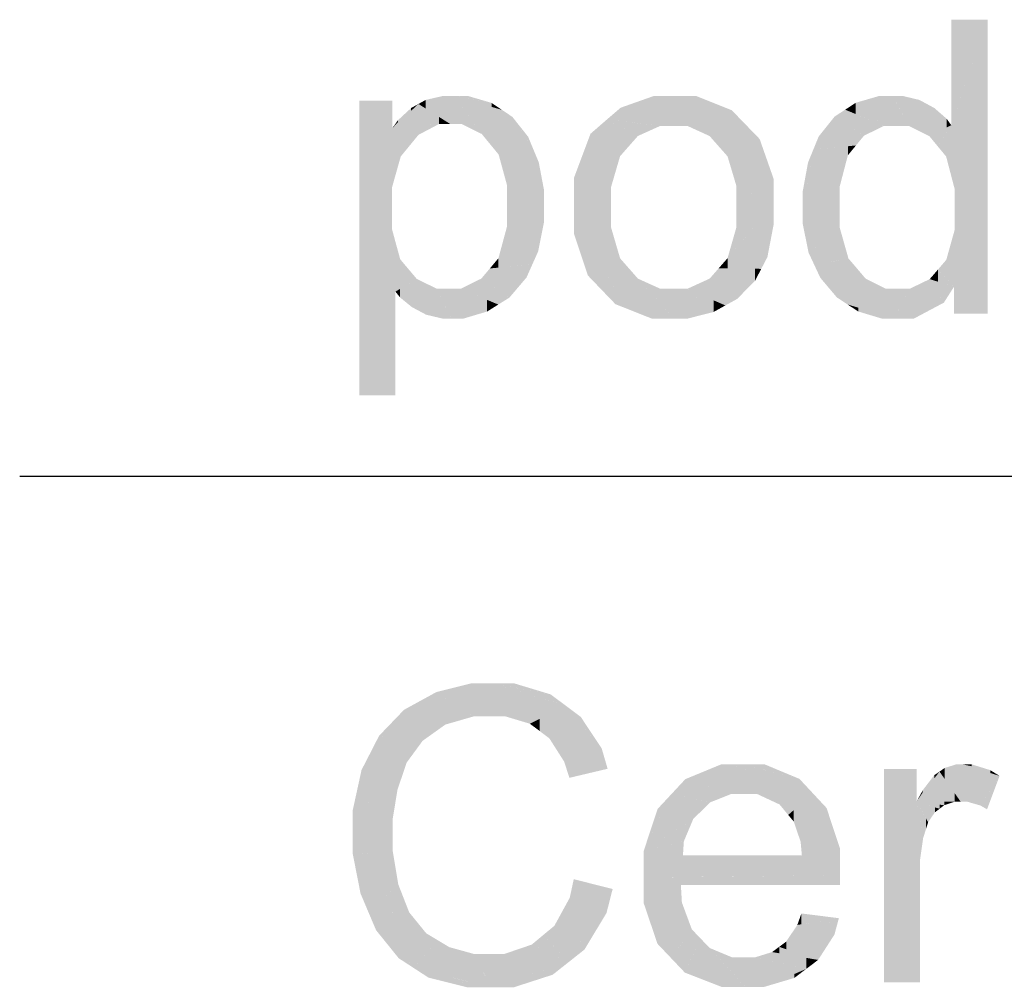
# Model space of a CAD drawing. Extents: x 64462 to 126444, y -56085 to -716.
# Tile 30 of 90: x 91753 to 92011, y -7570 to -7316. Entities that reach past the tile are written whole.
import ezdxf

# ---------------------------------------------------------------- set-up
doc = ezdxf.new("R2010")
doc.units = 0
doc.header["$LTSCALE"] = 11.25

# ---------------------------------------------------------------- blocks, each defined once
blk = doc.blocks.new('DwgObject-55396215-3381')
at = {"linetype": 'Continuous'}
for points in [[(47203.95, 20088.59), (47203.95, 20116.22), (47213.43, 20116.22)], [(47213.43, 20039.22), (47204.8, 20072), (47213.43, 20116.22)], [(47204.8, 20072), (47204.8, 20091.06), (47213.43, 20116.22)], [(47071.07, 20090.65), (47066.43, 20095.22), (47071.07, 20096.28)], [(47072.87, 20088.89), (47071.07, 20096.28), (47072.87, 20096.28)], [(47071.07, 20090.65), (47071.07, 20096.28), (47072.87, 20088.89)], [(47072.87, 20088.89), (47072.87, 20096.28), (47073.8, 20096.28)], [(47073.8, 20088.89), (47072.87, 20088.89), (47073.8, 20096.28)], [(47075.9, 20088.89), (47073.8, 20096.28), (47075.9, 20093.4)], [(47081.13, 20086.24), (47073.8, 20096.28), (47081.13, 20094.14)], [(47083.65, 20093.4), (47073.8, 20096.28), (47083.65, 20094.44)], [(47077.36, 20095.62), (47073.8, 20096.28), (47077.36, 20096.28)], [(47073.8, 20088.89), (47073.8, 20096.28), (47075.9, 20088.89)], [(47077.36, 20095.62), (47077.36, 20096.28), (47083.65, 20094.44)], [(47126.2, 20094.45), (47113.84, 20090.09), (47126.2, 20096.28)], [(47117.44, 20091.89), (47117.44, 20093.18), (47126.2, 20096.28)], [(47126.2, 20094.45), (47126.2, 20096.28), (47131.37, 20096.28)], [(47131.37, 20088.43), (47127.83, 20088.43), (47131.37, 20096.28)], [(47127.83, 20088.43), (47127.83, 20095.03), (47131.37, 20096.28)], [(47134.86, 20088.43), (47131.37, 20096.28), (47134.86, 20092.35)], [(47140.7, 20085.76), (47131.37, 20096.28), (47140.7, 20092.54)], [(47146.51, 20090.21), (47131.37, 20096.28), (47146.51, 20092.51)], [(47137.11, 20094.85), (47131.37, 20096.28), (47137.11, 20096.28)], [(47131.37, 20088.43), (47131.37, 20096.28), (47134.86, 20088.43)], [(47137.11, 20094.85), (47137.11, 20096.28), (47146.51, 20092.51)], [(47185.17, 20089.41), (47178.96, 20094.47), (47185.17, 20096.28)], [(47186.37, 20088.43), (47185.17, 20096.28), (47186.37, 20096.28)], [(47185.17, 20089.41), (47185.17, 20096.28), (47186.37, 20088.43)], [(47188.6, 20088.43), (47186.37, 20088.43), (47188.6, 20096.28)], [(47186.37, 20088.43), (47186.37, 20096.28), (47188.6, 20096.28)], [(47188.6, 20088.43), (47188.6, 20096.28), (47189.52, 20088.43)], [(47191.12, 20091.52), (47188.6, 20096.28), (47191.12, 20096.28)], [(47189.52, 20088.43), (47188.6, 20096.28), (47189.52, 20094.53)], [(47192.75, 20088.43), (47191.12, 20096.28), (47192.75, 20095.89)], [(47191.12, 20091.52), (47191.12, 20096.28), (47192.75, 20088.43)], [(47192.75, 20088.43), (47192.75, 20095.89), (47195.6, 20095.21)], [(47057.65, 20087.79), (47049.03, 20095.05), (47057.65, 20095.05)], [(47057.58, 20072.21), (47049.03, 20095.05), (47057.58, 20083.54)], [(47057.65, 20083.44), (47049.03, 20095.05), (47057.65, 20087.79)], [(47057.58, 20066.83), (47049.03, 20095.05), (47057.58, 20072.21)], [(47057.58, 20061.45), (47049.03, 20095.05), (47057.58, 20066.83)], [(47049.03, 20017.9), (47049.03, 20095.05), (47057.58, 20061.45)], [(47064.52, 20088.41), (47057.65, 20087.79), (47064.52, 20094.16)], [(47062.61, 20092.38), (47057.65, 20087.79), (47062.61, 20093.1)], [(47059.17, 20089.42), (47059.17, 20089.91), (47062.61, 20093.1)], [(47062.61, 20092.38), (47062.61, 20093.1), (47064.52, 20094.16)], [(47066.43, 20092.95), (47064.52, 20094.16), (47066.43, 20095.22)], [(47064.52, 20088.41), (47064.52, 20094.16), (47069.86, 20088.89)], [(47069.86, 20088.89), (47064.52, 20094.16), (47069.86, 20090.79)], [(47066.43, 20092.95), (47066.43, 20095.22), (47072.87, 20088.89)], [(47075.9, 20088.89), (47075.9, 20093.4), (47081.13, 20086.24)], [(47081.13, 20086.24), (47081.13, 20094.14), (47086.38, 20092.61)], [(47083.65, 20093.4), (47083.65, 20094.44), (47086.38, 20092.61)], [(47127.83, 20088.43), (47113.84, 20090.09), (47127.83, 20095.03)], [(47117.44, 20091.89), (47113.84, 20090.09), (47117.44, 20093.18)], [(47178.96, 20091.51), (47176.18, 20092.66), (47178.96, 20094.47)], [(47178.96, 20091.51), (47178.96, 20094.47), (47186.37, 20088.43)], [(47189.52, 20088.43), (47189.52, 20094.53), (47192.75, 20088.43)], [(47195.6, 20091.81), (47192.75, 20088.43), (47195.6, 20095.21)], [(47197.56, 20086.06), (47192.75, 20088.43), (47197.56, 20094.15)], [(47195.6, 20091.81), (47195.6, 20095.21), (47197.56, 20094.15)], [(47198.19, 20085.75), (47197.56, 20094.15), (47198.19, 20093.81)], [(47197.56, 20086.06), (47197.56, 20094.15), (47198.19, 20085.75)], [(47198.19, 20085.75), (47198.19, 20093.81), (47199.53, 20093.08)], [(47199.53, 20087.09), (47198.19, 20085.75), (47199.53, 20093.08)], [(47199.53, 20087.09), (47199.53, 20093.08), (47202.72, 20090.3)], [(47069.86, 20088.89), (47069.86, 20090.79), (47072.87, 20088.89)], [(47086.38, 20087.39), (47083.31, 20083.59), (47086.38, 20092.61)], [(47083.31, 20083.59), (47083.31, 20088.89), (47086.38, 20092.61)], [(47085.5, 20080.93), (47085.5, 20086.3), (47089.1, 20090.77)], [(47089.1, 20081.45), (47085.5, 20080.93), (47089.1, 20090.77)], [(47086.38, 20087.39), (47086.38, 20092.61), (47089.1, 20090.77)], [(47089.1, 20081.45), (47089.1, 20090.77), (47094.61, 20082.23)], [(47093.22, 20084.39), (47089.1, 20090.77), (47093.22, 20085.58)], [(47134.86, 20088.43), (47134.86, 20092.35), (47140.7, 20085.76)], [(47140.7, 20085.76), (47140.7, 20092.54), (47150.15, 20088.75)], [(47146.51, 20090.21), (47146.51, 20092.51), (47150.15, 20088.75)], [(47173.4, 20084.63), (47169.24, 20085.63), (47173.4, 20090.85)], [(47176.18, 20089.05), (47173.4, 20090.85), (47176.18, 20092.66)], [(47179, 20083.29), (47173.4, 20090.85), (47179, 20087.22)], [(47173.4, 20084.63), (47173.4, 20090.85), (47179, 20083.29)], [(47176.18, 20089.05), (47176.18, 20092.66), (47181.11, 20085.86)], [(47181.11, 20085.86), (47176.18, 20092.66), (47181.11, 20090.61)], [(47181.11, 20085.86), (47181.11, 20090.61), (47186.37, 20088.43)], [(47204.8, 20072), (47203.95, 20088.59), (47204.8, 20091.06)], [(47059.17, 20089.42), (47057.65, 20087.79), (47059.17, 20089.91)], [(47064.53, 20086.07), (47057.65, 20087.79), (47064.53, 20088.41)], [(47064.53, 20086.07), (47064.53, 20088.41), (47069.86, 20088.89)], [(47083.31, 20083.59), (47081.13, 20086.24), (47083.31, 20088.89)], [(47113.84, 20076.67), (47105.24, 20067.14), (47113.84, 20090.09)], [(47109.54, 20078.61), (47109.54, 20086.36), (47113.84, 20090.09)], [(47117.28, 20080.48), (47113.84, 20090.09), (47117.28, 20085.95)], [(47113.84, 20076.67), (47113.84, 20090.09), (47117.28, 20080.48)], [(47121.95, 20085.78), (47113.84, 20090.09), (47121.95, 20089.12)], [(47119.61, 20083.13), (47113.84, 20090.09), (47119.61, 20087.02)], [(47121.95, 20085.78), (47121.95, 20089.12), (47127.83, 20088.43)], [(47143.05, 20083.1), (47143.05, 20086.51), (47150.15, 20088.75)], [(47145.4, 20080.44), (47145.4, 20084.97), (47150.15, 20088.75)], [(47147.74, 20072.61), (47147.74, 20084.54), (47150.15, 20088.75)], [(47150.15, 20071.45), (47147.74, 20072.61), (47150.15, 20088.75)], [(47150.15, 20071.45), (47150.15, 20088.75), (47157.45, 20067.93)], [(47157.45, 20067.93), (47150.15, 20088.75), (47157.45, 20074.57)], [(47153.8, 20081.66), (47150.15, 20088.75), (47153.8, 20084.98)], [(47202.72, 20087.98), (47198.19, 20085.75), (47202.72, 20090.3)], [(47200.39, 20083.08), (47200.39, 20086.83), (47203.95, 20088.59)], [(47202.6, 20080.4), (47202.6, 20086.49), (47203.95, 20088.59)], [(47203.95, 20075.23), (47202.6, 20080.4), (47203.95, 20088.59)], [(47202.72, 20087.98), (47202.72, 20090.3), (47203.95, 20088.59)], [(47203.95, 20075.23), (47203.95, 20088.59), (47204.8, 20072)], [(47059.89, 20080.42), (47057.65, 20087.79), (47059.89, 20085.55)], [(47057.65, 20083.44), (47057.65, 20087.79), (47059.89, 20080.42)], [(47062.21, 20083.24), (47057.65, 20087.79), (47062.21, 20086.65)], [(47059.89, 20080.42), (47059.89, 20085.55), (47062.21, 20083.24)], [(47062.21, 20083.24), (47062.21, 20086.65), (47064.53, 20086.07)], [(47085.5, 20080.93), (47083.31, 20083.59), (47085.5, 20086.3)], [(47093.22, 20084.39), (47093.22, 20085.58), (47094.61, 20082.23)], [(47109.54, 20078.61), (47105.24, 20067.14), (47109.54, 20086.36)], [(47105.24, 20067.14), (47105.24, 20074.88), (47109.54, 20086.36)], [(47117.28, 20080.48), (47117.28, 20085.95), (47119.61, 20083.13)], [(47119.61, 20083.13), (47119.61, 20087.02), (47121.95, 20085.78)], [(47143.05, 20083.1), (47140.7, 20085.76), (47143.05, 20086.51)], [(47169.24, 20082.37), (47167.85, 20082.23), (47169.24, 20085.63)], [(47169.24, 20082.37), (47169.24, 20085.63), (47179, 20083.29)], [(47179, 20083.29), (47179, 20087.22), (47181.11, 20085.86)], [(47200.39, 20083.08), (47198.19, 20085.75), (47200.39, 20086.83)], [(47202.6, 20080.4), (47200.39, 20083.08), (47202.6, 20086.49)], [(47057.58, 20072.21), (47057.58, 20083.54), (47059.89, 20080.42)], [(47145.4, 20080.44), (47143.05, 20083.1), (47145.4, 20084.97)], [(47147.74, 20072.61), (47145.4, 20080.44), (47147.74, 20084.54)], [(47153.8, 20081.66), (47153.8, 20084.98), (47157.45, 20074.57)], [(47176.88, 20080.71), (47167.85, 20082.23), (47176.88, 20083.09)], [(47176.88, 20080.71), (47176.88, 20083.09), (47179, 20083.29)], [(47087.68, 20072.95), (47085.5, 20080.93), (47087.68, 20081.25)], [(47094.61, 20077.89), (47087.68, 20072.95), (47094.61, 20082.23)], [(47087.68, 20072.95), (47087.68, 20081.25), (47094.61, 20082.23)], [(47094.61, 20077.89), (47094.61, 20082.23), (47096, 20078.89)], [(47114.94, 20072.48), (47114.94, 20077.89), (47117.28, 20080.48)], [(47167.85, 20070.29), (47165.07, 20067.08), (47167.85, 20082.23)], [(47166.46, 20074.66), (47166.46, 20078.83), (47167.85, 20082.23)], [(47167.85, 20070.29), (47167.85, 20082.23), (47176.88, 20080.71)], [(47174.77, 20072.61), (47174.77, 20078.28), (47176.88, 20080.71)], [(47096, 20071.75), (47087.68, 20072.95), (47096, 20078.89)], [(47096, 20071.75), (47096, 20078.89), (47097.39, 20071.55)], [(47114.94, 20072.48), (47105.24, 20067.14), (47114.94, 20077.89)], [(47166.46, 20074.66), (47165.07, 20067.08), (47166.46, 20078.83)], [(47165.07, 20067.08), (47165.07, 20071.26), (47166.46, 20078.83)], [(47174.77, 20072.61), (47165.07, 20067.08), (47174.77, 20078.28)], [(47087.68, 20067.62), (47087.68, 20072.95), (47097.39, 20067.56)], [(47097.39, 20067.56), (47087.68, 20072.95), (47097.39, 20071.55)], [(47114.94, 20067.13), (47105.24, 20067.14), (47114.94, 20072.48)], [(47147.74, 20067.44), (47147.74, 20072.61), (47157.45, 20067.93)], [(47174.77, 20067.07), (47165.07, 20067.08), (47174.77, 20072.61)], [(47204.8, 20066.29), (47204.8, 20072), (47213.43, 20039.22)], [(47087.68, 20062.03), (47087.68, 20067.62), (47097.39, 20067.56)], [(47087.68, 20056.35), (47087.68, 20062.03), (47097.39, 20067.56)], [(47094.32, 20052.15), (47094.32, 20064.02), (47097.39, 20067.56)], [(47095.85, 20055.57), (47095.85, 20059.85), (47097.39, 20067.56)], [(47097.39, 20063.28), (47095.85, 20055.57), (47097.39, 20067.56)], [(47147.74, 20056.54), (47147.74, 20061.96), (47157.45, 20067.93)], [(47147.74, 20061.96), (47147.74, 20067.44), (47157.45, 20067.93)], [(47154.22, 20050.99), (47154.22, 20064.14), (47157.45, 20067.93)], [(47155.83, 20054.07), (47155.83, 20059.46), (47157.45, 20067.93)], [(47157.45, 20062.54), (47155.83, 20054.07), (47157.45, 20067.93)], [(47114.94, 20061.77), (47105.24, 20067.14), (47114.94, 20067.13)], [(47112.45, 20045.5), (47105.24, 20067.14), (47112.45, 20063.15)], [(47105.24, 20060.07), (47105.24, 20067.14), (47112.45, 20045.5)], [(47174.77, 20061.72), (47165.07, 20067.08), (47174.77, 20067.07)], [(47165.07, 20062.8), (47165.07, 20067.08), (47174.77, 20061.72)], [(47204.8, 20061.09), (47204.8, 20066.29), (47213.43, 20039.22)], [(47094.32, 20052.15), (47085.45, 20053.77), (47094.32, 20064.02)], [(47112.45, 20045.5), (47112.45, 20063.15), (47114.94, 20061.77)], [(47154.22, 20050.99), (47145.41, 20053.8), (47154.22, 20064.14)], [(47166.6, 20055.23), (47165.07, 20062.8), (47166.6, 20062.63)], [(47166.6, 20055.23), (47166.6, 20062.63), (47174.77, 20061.72)], [(47057.58, 20042.39), (47049.03, 20017.9), (47057.58, 20061.45)], [(47057.58, 20042.39), (47057.58, 20061.45), (47058.5, 20045.03)], [(47058.5, 20045.03), (47057.58, 20061.45), (47058.5, 20058.06)], [(47087.68, 20056.35), (47085.45, 20053.77), (47087.68, 20062.03)], [(47095.85, 20055.57), (47094.32, 20052.15), (47095.85, 20059.85)], [(47108.85, 20049.26), (47105.24, 20060.07), (47108.85, 20052.79)], [(47114.94, 20049.76), (47112.45, 20045.5), (47114.94, 20061.77)], [(47114.94, 20049.76), (47114.94, 20061.77), (47117.28, 20053.76)], [(47147.74, 20056.54), (47145.41, 20053.8), (47147.74, 20061.96)], [(47168.14, 20051.94), (47168.14, 20056.45), (47174.77, 20061.72)], [(47174.77, 20053.27), (47168.14, 20051.94), (47174.77, 20061.72)], [(47174.77, 20053.27), (47174.77, 20061.72), (47177.03, 20053.72)], [(47204.8, 20050.53), (47202.64, 20053.36), (47204.8, 20061.09)], [(47204.8, 20050.53), (47204.8, 20061.09), (47213.43, 20039.22)], [(47058.5, 20045.03), (47058.5, 20058.06), (47059.75, 20053.49)], [(47155.83, 20054.07), (47154.22, 20050.99), (47155.83, 20059.46)], [(47168.14, 20051.94), (47166.6, 20055.23), (47168.14, 20056.45)], [(47059.75, 20047.18), (47058.5, 20045.03), (47059.75, 20053.49)], [(47059.75, 20047.18), (47059.75, 20053.49), (47061.92, 20050.92)], [(47085.45, 20051.31), (47083.21, 20051.1), (47085.45, 20053.77)], [(47092.79, 20048.72), (47083.21, 20051.1), (47092.79, 20052)], [(47085.45, 20051.31), (47085.45, 20053.77), (47094.32, 20052.15)], [(47092.79, 20048.72), (47092.79, 20052), (47094.32, 20052.15)], [(47108.85, 20049.26), (47108.85, 20052.79), (47112.45, 20045.5)], [(47117.28, 20049.27), (47112.45, 20045.5), (47117.28, 20053.76)], [(47117.28, 20049.27), (47117.28, 20053.76), (47119.61, 20051.1)], [(47145.41, 20051.09), (47143.07, 20051.12), (47145.41, 20053.8)], [(47145.41, 20051.09), (47145.41, 20053.8), (47154.22, 20050.99)], [(47174.01, 20043.51), (47168.14, 20051.94), (47174.01, 20053.11)], [(47169.68, 20048.64), (47168.14, 20051.94), (47169.68, 20049.73)], [(47177.03, 20047.84), (47174.01, 20043.51), (47177.03, 20053.72)], [(47174.01, 20043.51), (47174.01, 20053.11), (47177.03, 20053.72)], [(47177.03, 20047.84), (47177.03, 20053.72), (47179.29, 20051.07)], [(47202.64, 20048.48), (47200.47, 20050.83), (47202.64, 20053.36)], [(47202.64, 20048.48), (47202.64, 20053.36), (47204.65, 20046.3)], [(47204.65, 20046.3), (47202.64, 20053.36), (47204.65, 20050.73)], [(47061.92, 20047.06), (47058.5, 20045.03), (47061.92, 20050.92)], [(47061.92, 20047.06), (47061.92, 20050.92), (47064.1, 20048.34)], [(47083.21, 20046.93), (47080.97, 20048.44), (47083.21, 20051.1)], [(47083.21, 20046.93), (47083.21, 20051.1), (47088.33, 20043.47)], [(47088.33, 20043.47), (47083.21, 20051.1), (47088.33, 20049.83)], [(47088.33, 20043.47), (47088.33, 20049.83), (47092.79, 20048.72)], [(47119.61, 20047.71), (47112.45, 20045.5), (47119.61, 20051.1)], [(47119.61, 20047.71), (47119.61, 20051.1), (47121.95, 20048.43)], [(47143.07, 20046.71), (47140.74, 20048.45), (47143.07, 20051.12)], [(47143.07, 20046.71), (47143.07, 20051.12), (47147.91, 20043.11)], [(47147.91, 20043.11), (47143.07, 20051.12), (47147.91, 20049.49)], [(47152.61, 20047.9), (47143.07, 20051.12), (47152.61, 20051.01)], [(47147.91, 20043.11), (47147.91, 20049.49), (47152.61, 20047.9)], [(47152.61, 20047.9), (47152.61, 20051.01), (47154.22, 20050.99)], [(47169.68, 20048.64), (47169.68, 20049.73), (47174.01, 20043.51)], [(47176.8, 20041.67), (47176.8, 20047.51), (47179.29, 20051.07)], [(47179.29, 20045.21), (47176.8, 20041.67), (47179.29, 20051.07)], [(47179.29, 20045.21), (47179.29, 20051.07), (47181.54, 20048.42)], [(47200.47, 20047.62), (47198.3, 20048.3), (47200.47, 20050.83)], [(47200.47, 20047.62), (47200.47, 20050.83), (47204.65, 20046.3)], [(47204.65, 20046.3), (47204.65, 20050.73), (47213.43, 20039.22)], [(47059.71, 20043.51), (47059.71, 20045.75), (47064.1, 20048.34)], [(47062.79, 20040.99), (47059.71, 20043.51), (47062.79, 20046.9)], [(47062.79, 20040.99), (47062.79, 20046.9), (47064.1, 20048.34)], [(47064.1, 20040.29), (47062.79, 20040.99), (47064.1, 20048.34)], [(47064.1, 20040.29), (47064.1, 20048.34), (47064.66, 20039.99)], [(47064.66, 20039.99), (47064.1, 20048.34), (47064.66, 20048.07)], [(47064.66, 20039.99), (47064.66, 20048.07), (47069.36, 20045.77)], [(47080.97, 20043.51), (47075.59, 20045.77), (47080.97, 20048.44)], [(47085.41, 20041.64), (47080.97, 20048.44), (47085.41, 20045.44)], [(47080.97, 20043.51), (47080.97, 20048.44), (47085.41, 20041.64)], [(47121.95, 20041.73), (47112.45, 20045.5), (47121.95, 20048.43)], [(47127.83, 20041.92), (47121.95, 20048.43), (47127.83, 20045.77)], [(47121.95, 20041.73), (47121.95, 20048.43), (47131.37, 20037.99)], [(47140.74, 20043.2), (47134.89, 20045.77), (47140.74, 20048.45)], [(47144.83, 20041.41), (47140.74, 20048.45), (47144.83, 20045.4)], [(47140.74, 20043.2), (47140.74, 20048.45), (47144.83, 20041.41)], [(47176.8, 20041.67), (47174.01, 20043.51), (47176.8, 20047.51)], [(47181.54, 20040.25), (47176.8, 20041.67), (47181.54, 20048.42)], [(47186.87, 20041.02), (47181.54, 20048.42), (47186.87, 20045.77)], [(47181.54, 20040.25), (47181.54, 20048.42), (47189.06, 20037.99)], [(47198.3, 20046.01), (47193.04, 20045.77), (47198.3, 20048.3)], [(47198.3, 20046.01), (47198.3, 20048.3), (47204.65, 20046.3)], [(47058.5, 20017.9), (47049.03, 20017.9), (47058.5, 20045.03)], [(47059.71, 20043.51), (47058.5, 20045.03), (47059.71, 20045.75)], [(47066.53, 20038.99), (47066.53, 20042.29), (47069.36, 20045.77)], [(47069.36, 20038.32), (47066.53, 20038.99), (47069.36, 20045.77)], [(47069.36, 20038.32), (47069.36, 20045.77), (47070.76, 20037.99)], [(47070.76, 20037.99), (47069.36, 20045.77), (47070.76, 20042.87)], [(47072.45, 20039.39), (47069.36, 20045.77), (47072.45, 20045.77)], [(47073.12, 20037.99), (47072.45, 20045.77), (47073.12, 20045.77)], [(47072.45, 20039.39), (47072.45, 20045.77), (47073.12, 20037.99)], [(47073.12, 20037.99), (47073.12, 20045.77), (47075.59, 20045.77)], [(47075.59, 20037.99), (47073.12, 20037.99), (47075.59, 20045.77)], [(47075.59, 20037.99), (47075.59, 20045.77), (47076.35, 20037.99)], [(47076.35, 20037.99), (47075.59, 20045.77), (47076.35, 20045.12)], [(47082.49, 20039.82), (47075.59, 20045.77), (47082.49, 20042.87)], [(47076.35, 20037.99), (47076.35, 20045.12), (47082.49, 20039.82)], [(47085.41, 20041.64), (47085.41, 20045.44), (47088.33, 20043.47)], [(47116.06, 20041.75), (47112.45, 20045.5), (47116.06, 20044.07)], [(47127.83, 20041.92), (47127.83, 20045.77), (47131.37, 20037.99)], [(47131.37, 20037.99), (47127.83, 20045.77), (47131.37, 20045.77)], [(47131.37, 20037.99), (47131.37, 20045.77), (47134.89, 20045.77)], [(47134.89, 20037.99), (47131.37, 20037.99), (47134.89, 20045.77)], [(47134.89, 20037.99), (47134.89, 20045.77), (47135.02, 20037.99)], [(47135.02, 20037.99), (47134.89, 20045.77), (47135.02, 20045.65)], [(47141.75, 20039.7), (47134.89, 20045.77), (47141.75, 20042.76)], [(47135.02, 20037.99), (47135.02, 20045.65), (47141.75, 20039.7)], [(47144.83, 20041.41), (47144.83, 20045.4), (47147.91, 20043.11)], [(47186.87, 20041.02), (47186.87, 20045.77), (47189.06, 20037.99)], [(47189.06, 20037.99), (47186.87, 20045.77), (47189.06, 20045.77)], [(47189.94, 20039.72), (47189.06, 20037.99), (47189.94, 20045.77)], [(47193.04, 20040.11), (47189.06, 20037.99), (47193.04, 20045.77)], [(47189.06, 20037.99), (47189.06, 20045.77), (47189.94, 20045.77)], [(47189.94, 20039.72), (47189.94, 20045.77), (47193.04, 20045.77)], [(47193.04, 20040.11), (47193.04, 20045.77), (47204.65, 20046.3)], [(47194.2, 20037.99), (47194.2, 20040.73), (47204.65, 20046.3)], [(47202, 20042.14), (47194.2, 20037.99), (47202, 20044.19)], [(47202, 20042.14), (47202, 20044.19), (47204.65, 20046.3)], [(47204.65, 20039.22), (47204.65, 20046.3), (47213.43, 20039.22)], [(47066.53, 20038.99), (47064.66, 20039.99), (47066.53, 20042.29)], [(47070.76, 20037.99), (47070.76, 20042.87), (47073.12, 20037.99)], [(47082.49, 20039.82), (47082.49, 20042.87), (47085.41, 20041.64)], [(47116.06, 20041.75), (47116.06, 20044.07), (47131.37, 20037.99)], [(47125.52, 20037.99), (47116.06, 20041.75), (47125.52, 20039.43)], [(47141.75, 20039.7), (47141.75, 20042.76), (47144.83, 20041.41)], [(47179.6, 20039.83), (47176.8, 20041.67), (47179.6, 20040.83)], [(47125.52, 20037.99), (47125.52, 20039.43), (47131.37, 20037.99)], [(47179.6, 20039.83), (47179.6, 20040.83), (47189.06, 20037.99)], [(47185.72, 20037.99), (47179.6, 20039.83), (47185.72, 20038.64)], [(47194.2, 20037.99), (47189.06, 20037.99), (47194.2, 20040.73)], [(47185.72, 20037.99), (47185.72, 20038.64), (47189.06, 20037.99)], [(47078.55, 19934.12), (47069.23, 19940.21), (47078.55, 19942.53)], [(47078.99, 19933.83), (47078.55, 19942.53), (47078.99, 19942.53)], [(47078.55, 19934.12), (47078.55, 19942.53), (47078.99, 19933.83)], [(47078.99, 19933.83), (47078.99, 19942.53), (47083.64, 19942.53)], [(47083.43, 19933.83), (47078.99, 19933.83), (47083.43, 19942.14)], [(47083.43, 19933.83), (47083.43, 19942.14), (47083.64, 19942.53)], [(47083.64, 19933.83), (47083.43, 19933.83), (47083.64, 19942.53)], [(47087.29, 19933.83), (47083.64, 19942.53), (47087.29, 19938.68)], [(47093.69, 19931.91), (47083.64, 19942.53), (47093.69, 19939.49)], [(47099.12, 19937.85), (47083.64, 19942.53), (47099.12, 19939.59)], [(47089.41, 19941.44), (47083.64, 19942.53), (47089.41, 19942.53)], [(47083.64, 19933.83), (47083.64, 19942.53), (47087.29, 19933.83)], [(47089.41, 19941.44), (47089.41, 19942.53), (47099.12, 19939.59)], [(47069.23, 19936.66), (47064.99, 19937.89), (47069.23, 19940.21)], [(47069.23, 19936.66), (47069.23, 19940.21), (47078.99, 19933.83)], [(47087.29, 19933.83), (47087.29, 19938.68), (47093.69, 19931.91)], [(47093.69, 19931.91), (47093.69, 19939.49), (47103.05, 19936.65)], [(47099.12, 19937.85), (47099.12, 19939.59), (47103.05, 19936.65)], [(47064.99, 19928.5), (47060.75, 19935.56), (47064.99, 19937.89)], [(47068.6, 19929.58), (47064.99, 19937.89), (47068.6, 19934.5)], [(47065.62, 19927.45), (47064.99, 19937.89), (47065.62, 19936.44)], [(47064.99, 19928.5), (47064.99, 19937.89), (47065.62, 19927.45)], [(47071.58, 19931.7), (47064.99, 19937.89), (47071.58, 19935.98)], [(47065.62, 19927.45), (47065.62, 19936.44), (47068.6, 19929.58)], [(47071.58, 19931.7), (47071.58, 19935.98), (47078.99, 19933.83)], [(47096.24, 19930), (47096.24, 19933.2), (47103.05, 19936.65)], [(47098.78, 19928.08), (47098.78, 19932.48), (47103.05, 19936.65)], [(47102.67, 19921.96), (47102.67, 19935.88), (47103.05, 19936.65)], [(47103.05, 19921.89), (47102.67, 19921.96), (47103.05, 19936.65)], [(47103.05, 19921.89), (47103.05, 19936.65), (47114.02, 19920.12)], [(47112.47, 19922.45), (47103.05, 19936.65), (47112.47, 19925.45)], [(47106.99, 19931.97), (47103.05, 19936.65), (47106.99, 19933.71)], [(47060.75, 19928.01), (47054.22, 19928.76), (47060.75, 19935.56)], [(47060.75, 19928.01), (47060.75, 19935.56), (47065.62, 19927.45)], [(47068.6, 19929.58), (47068.6, 19934.5), (47071.58, 19931.7)], [(47102.67, 19921.96), (47098.78, 19928.08), (47102.67, 19935.88)], [(47106.99, 19931.97), (47106.99, 19933.71), (47112.47, 19925.45)], [(47096.24, 19930), (47093.69, 19931.91), (47096.24, 19933.2)], [(47098.78, 19928.08), (47096.24, 19930), (47098.78, 19932.48)], [(47054.22, 19924.81), (47051.93, 19924.28), (47054.22, 19928.76)], [(47054.22, 19924.81), (47054.22, 19928.76), (47065.62, 19927.45)], [(47061.43, 19921.73), (47051.93, 19924.28), (47061.43, 19926.48)], [(47061.43, 19921.73), (47061.43, 19926.48), (47065.62, 19927.45)], [(47051.93, 19919.45), (47049.63, 19919.81), (47051.93, 19924.28)], [(47060.22, 19918.15), (47051.93, 19924.28), (47060.22, 19922.06)], [(47051.93, 19919.45), (47051.93, 19924.28), (47060.22, 19918.15)], [(47112.47, 19922.45), (47112.47, 19925.45), (47114.02, 19920.12)], [(47060.22, 19918.15), (47060.22, 19922.06), (47061.43, 19921.73)], [(47104.01, 19917.75), (47102.67, 19921.96), (47104.01, 19921.74)], [(47104.01, 19917.75), (47104.01, 19921.74), (47114.02, 19920.12)], [(47143.74, 19919.8), (47134.35, 19917.4), (47143.74, 19921.28)], [(47146.32, 19913.5), (47134.35, 19917.4), (47146.32, 19920.46)], [(47143.74, 19919.8), (47143.74, 19921.28), (47149.51, 19921.28)], [(47149.51, 19913.5), (47146.32, 19913.5), (47149.51, 19921.28)], [(47146.32, 19913.5), (47146.32, 19920.46), (47149.51, 19921.28)], [(47149.51, 19913.5), (47149.51, 19921.28), (47149.57, 19913.5)], [(47153.17, 19913.5), (47149.51, 19921.28), (47153.17, 19917.24)], [(47159.02, 19910.77), (47149.51, 19921.28), (47159.02, 19917.32)], [(47164.22, 19915.14), (47149.51, 19921.28), (47164.22, 19917.47)], [(47155.1, 19919.84), (47149.51, 19921.28), (47155.1, 19921.28)], [(47149.57, 19913.5), (47149.51, 19921.28), (47149.57, 19921.15)], [(47149.57, 19913.5), (47149.57, 19921.15), (47153.17, 19913.5)], [(47155.1, 19919.84), (47155.1, 19921.28), (47164.22, 19917.47)], [(47205.25, 19913.93), (47202.23, 19920.34), (47205.25, 19921.28)], [(47206.4, 19911.5), (47205.25, 19921.28), (47206.4, 19921.28)], [(47205.25, 19913.93), (47205.25, 19921.28), (47206.4, 19911.5)], [(47206.4, 19911.5), (47206.4, 19921.28), (47206.9, 19921.28)], [(47206.9, 19911.5), (47206.4, 19911.5), (47206.9, 19921.28)], [(47208.13, 19911.5), (47206.9, 19921.28), (47208.13, 19918.46)], [(47211.57, 19910.5), (47206.9, 19921.28), (47211.57, 19919.82)], [(47214.12, 19919.02), (47206.9, 19921.28), (47214.12, 19919.77)], [(47209.28, 19920.78), (47206.9, 19921.28), (47209.28, 19921.28)], [(47206.9, 19911.5), (47206.9, 19921.28), (47208.13, 19911.5)], [(47209.28, 19920.78), (47209.28, 19921.28), (47214.12, 19919.77)], [(47049.63, 19910.35), (47047.34, 19909.32), (47049.63, 19919.81)], [(47059.02, 19914.56), (47049.63, 19919.81), (47059.02, 19918.34)], [(47049.63, 19910.35), (47049.63, 19919.81), (47059.02, 19914.56)], [(47059.02, 19914.56), (47059.02, 19918.34), (47060.22, 19918.15)], [(47194.87, 19911.56), (47186.32, 19920.05), (47194.87, 19920.05)], [(47186.32, 19864.22), (47186.32, 19920.05), (47194.87, 19911.56)], [(47200.86, 19911.52), (47194.87, 19911.56), (47200.86, 19919.39)], [(47199.49, 19917.59), (47194.87, 19911.56), (47199.49, 19918.44)], [(47196.49, 19913.97), (47196.49, 19914.53), (47199.49, 19918.44)], [(47199.49, 19917.59), (47199.49, 19918.44), (47200.86, 19919.39)], [(47202.23, 19917.43), (47200.86, 19919.39), (47202.23, 19920.34)], [(47200.86, 19911.52), (47200.86, 19919.39), (47204.86, 19911.5)], [(47204.86, 19911.5), (47200.86, 19919.39), (47204.86, 19913.69)], [(47202.23, 19917.43), (47202.23, 19920.34), (47206.4, 19911.5)], [(47208.13, 19911.5), (47208.13, 19918.46), (47211.57, 19910.5)], [(47211.57, 19910.5), (47211.57, 19919.82), (47216.58, 19918.26)], [(47213.3, 19909.51), (47213.3, 19913.17), (47216.58, 19918.26)], [(47214.12, 19919.02), (47214.12, 19919.77), (47216.58, 19918.26)], [(47134.35, 19912.73), (47130.73, 19913.51), (47134.35, 19917.4)], [(47140.85, 19911.33), (47134.35, 19917.4), (47140.85, 19915.28)], [(47134.35, 19912.73), (47134.35, 19917.4), (47140.85, 19911.33)], [(47153.17, 19913.5), (47153.17, 19917.24), (47159.02, 19910.77)], [(47159.02, 19910.77), (47159.02, 19917.32), (47167.77, 19913.66)], [(47164.22, 19915.14), (47164.22, 19917.47), (47167.77, 19913.66)], [(47057.81, 19907.16), (47047.34, 19909.32), (47057.81, 19914.02)], [(47057.81, 19907.16), (47057.81, 19914.02), (47059.02, 19914.56)], [(47130.73, 19903.33), (47123.49, 19898.7), (47130.73, 19913.51)], [(47127.11, 19906.11), (47127.11, 19909.62), (47130.73, 19913.51)], [(47130.73, 19903.33), (47130.73, 19913.51), (47136.42, 19906.97)], [(47136.42, 19906.97), (47130.73, 19913.51), (47136.42, 19912.28)], [(47140.85, 19911.33), (47140.85, 19915.28), (47146.32, 19913.5)], [(47161.27, 19908.04), (47161.27, 19911.52), (47167.77, 19913.66)], [(47162.74, 19906.28), (47162.74, 19909.32), (47167.77, 19913.66)], [(47164.52, 19901.01), (47164.52, 19908.9), (47167.77, 19913.66)], [(47167.77, 19900.42), (47164.52, 19901.01), (47167.77, 19913.66)], [(47167.77, 19900.42), (47167.77, 19913.66), (47174.85, 19899.14)], [(47171.31, 19906.4), (47167.77, 19913.66), (47171.31, 19909.86)], [(47196.49, 19913.97), (47194.87, 19911.56), (47196.49, 19914.53)], [(47204.86, 19911.5), (47204.86, 19913.69), (47206.4, 19911.5)], [(47213.3, 19909.51), (47211.57, 19910.5), (47213.3, 19913.17)], [(47136.42, 19906.97), (47136.42, 19912.28), (47140.85, 19911.33)], [(47161.27, 19908.04), (47159.02, 19910.77), (47161.27, 19911.52)], [(47194.87, 19864.22), (47186.32, 19864.22), (47194.87, 19911.56)], [(47194.87, 19864.22), (47194.87, 19911.56), (47195.79, 19864.22)], [(47202.09, 19910.57), (47194.87, 19911.56), (47202.09, 19911.52)], [(47200.87, 19909.64), (47194.87, 19911.56), (47200.87, 19910.74)], [(47199.64, 19908.71), (47194.87, 19911.56), (47199.64, 19910.03)], [(47197.89, 19906.12), (47194.87, 19911.56), (47197.89, 19909.75)], [(47197.36, 19904.46), (47194.87, 19911.56), (47197.36, 19907.06)], [(47196.58, 19901.94), (47194.87, 19911.56), (47196.58, 19906.7)], [(47195.79, 19896.43), (47194.87, 19911.56), (47195.79, 19906.36)], [(47195.79, 19893.43), (47194.87, 19911.56), (47195.79, 19896.43)], [(47195.79, 19864.22), (47194.87, 19911.56), (47195.79, 19893.43)], [(47200.87, 19909.64), (47200.87, 19910.74), (47202.09, 19910.57)], [(47202.09, 19910.57), (47202.09, 19911.52), (47204.86, 19911.5)], [(47047.34, 19903.3), (47047.34, 19909.32), (47057.81, 19907.16)], [(47127.11, 19906.11), (47123.49, 19898.7), (47127.11, 19909.62)], [(47162.74, 19906.28), (47161.27, 19908.04), (47162.74, 19909.32)], [(47164.52, 19901.01), (47162.74, 19906.28), (47164.52, 19908.9)], [(47171.31, 19906.4), (47171.31, 19909.86), (47174.85, 19899.14)], [(47197.89, 19906.12), (47197.89, 19909.75), (47199.64, 19908.71)], [(47199.64, 19908.71), (47199.64, 19910.03), (47200.87, 19909.64)], [(47057.81, 19903.36), (47047.34, 19903.3), (47057.81, 19907.16)], [(47133.97, 19901.14), (47123.49, 19898.7), (47133.97, 19905.4)], [(47133.97, 19901.14), (47133.97, 19905.4), (47136.42, 19906.97)], [(47195.79, 19896.43), (47195.79, 19906.36), (47196.58, 19901.94)], [(47196.58, 19901.94), (47196.58, 19906.7), (47197.36, 19904.46)], [(47197.36, 19904.46), (47197.36, 19907.06), (47197.89, 19906.12)], [(47057.81, 19898.44), (47047.34, 19897.79), (47057.81, 19903.36)], [(47047.34, 19897.79), (47047.34, 19903.3), (47057.81, 19903.36)], [(47133.73, 19897.49), (47123.49, 19898.7), (47133.73, 19901.08)], [(47133.73, 19897.49), (47133.73, 19901.08), (47133.97, 19901.14)], [(47164.84, 19897.49), (47164.52, 19901.01), (47164.84, 19900.95)], [(47164.84, 19897.49), (47164.84, 19900.95), (47174.85, 19899.14)], [(47051.4, 19882.66), (47047.34, 19897.79), (47051.4, 19898.04)], [(47049.37, 19887.47), (47047.34, 19897.79), (47049.37, 19890.23)], [(47057.81, 19888.55), (47051.4, 19882.66), (47057.81, 19898.44)], [(47051.4, 19882.66), (47051.4, 19898.04), (47057.81, 19898.44)], [(47057.81, 19888.55), (47057.81, 19898.44), (47059.24, 19889.86)], [(47123.49, 19891.66), (47123.49, 19898.7), (47133.73, 19897.49)], [(47133.73, 19891.78), (47123.49, 19891.66), (47133.73, 19897.49)], [(47164.84, 19893.51), (47133.73, 19897.49), (47164.84, 19897.49)], [(47133.73, 19891.78), (47133.73, 19897.49), (47174.85, 19892.23)], [(47174.85, 19892.23), (47164.84, 19897.49), (47174.85, 19899.14)], [(47164.84, 19893.51), (47164.84, 19897.49), (47174.85, 19892.23)], [(47174.85, 19891.81), (47123.49, 19891.66), (47174.85, 19892.23)], [(47049.37, 19887.47), (47049.37, 19890.23), (47051.4, 19882.66)], [(47059.24, 19885.65), (47051.4, 19882.66), (47059.24, 19889.86)], [(47059.24, 19885.65), (47059.24, 19889.86), (47060.67, 19886.2)], [(47105.16, 19886.57), (47104.11, 19886.36), (47105.16, 19891.22)], [(47105.16, 19886.57), (47105.16, 19891.22), (47115.33, 19888.64)], [(47174.82, 19890.55), (47123.49, 19891.66), (47174.82, 19891.81)], [(47133.19, 19889.71), (47123.49, 19891.66), (47133.19, 19891.3)], [(47174.8, 19889.71), (47123.49, 19891.66), (47174.8, 19890.55)], [(47133.19, 19885.29), (47123.49, 19891.66), (47133.19, 19889.71)], [(47130.65, 19870.53), (47123.49, 19891.66), (47130.65, 19886.96)], [(47123.49, 19884.86), (47123.49, 19891.66), (47130.65, 19870.53)], [(47133.19, 19889.71), (47133.19, 19891.3), (47174.8, 19889.71)], [(47133.19, 19885.29), (47133.19, 19889.71), (47133.45, 19885.12)], [(47174.8, 19889.71), (47174.8, 19890.55), (47174.82, 19890.55)], [(47174.82, 19890.55), (47174.82, 19891.81), (47174.85, 19891.81)], [(47103.81, 19869.5), (47103.81, 19881.37), (47115.33, 19888.64)], [(47104.11, 19881.56), (47104.11, 19886.36), (47115.33, 19888.64)], [(47107.97, 19872.8), (47107.97, 19876.41), (47115.33, 19888.64)], [(47113.73, 19882.37), (47113.73, 19885.2), (47115.33, 19888.64)], [(47060.67, 19882.55), (47051.4, 19882.66), (47060.67, 19886.2)], [(47060.67, 19882.55), (47060.67, 19886.2), (47062.1, 19882.53)], [(47104.11, 19881.56), (47100.1, 19879.03), (47104.11, 19886.36)], [(47113.73, 19882.37), (47107.97, 19872.8), (47113.73, 19885.2)], [(47127.07, 19874.3), (47123.49, 19884.86), (47127.07, 19877.7)], [(47130.65, 19870.53), (47130.65, 19886.96), (47133.45, 19885.12)], [(47133.45, 19874.45), (47130.65, 19870.53), (47133.45, 19885.12)], [(47133.45, 19874.45), (47133.45, 19885.12), (47136.05, 19878.09)], [(47062.1, 19869.42), (47051.4, 19882.66), (47062.1, 19882.53)], [(47053.44, 19877.86), (47051.4, 19882.66), (47053.44, 19880.15)], [(47063.26, 19867.98), (47062.1, 19882.53), (47063.26, 19881.11)], [(47062.1, 19869.42), (47062.1, 19882.53), (47063.26, 19867.98)], [(47164.73, 19879.42), (47163.66, 19879.24), (47164.73, 19882.24)], [(47164.73, 19879.42), (47164.73, 19882.24), (47174.53, 19881.01)], [(47053.44, 19877.86), (47053.44, 19880.15), (47063.26, 19867.98)], [(47063.26, 19867.98), (47063.26, 19881.11), (47066.55, 19877.06)], [(47103.81, 19869.5), (47100.1, 19879.03), (47103.81, 19881.37)], [(47163.66, 19876.17), (47160.74, 19874.87), (47163.66, 19879.24)], [(47163.66, 19876.17), (47163.66, 19879.24), (47174.53, 19881.01)], [(47169.1, 19870.08), (47169.1, 19878.59), (47174.53, 19881.01)], [(47173.38, 19876.73), (47173.38, 19878.69), (47174.53, 19881.01)], [(47059.36, 19870.52), (47053.44, 19877.86), (47059.36, 19871.9)], [(47066.55, 19871.77), (47063.26, 19867.98), (47066.55, 19877.06)], [(47066.55, 19871.77), (47066.55, 19877.06), (47069.57, 19875.24)], [(47100.1, 19873.43), (47097.13, 19876.56), (47100.1, 19879.03)], [(47100.1, 19873.43), (47100.1, 19879.03), (47103.81, 19869.5)], [(47127.07, 19874.3), (47127.07, 19877.7), (47130.65, 19870.53)], [(47134.23, 19866.76), (47134.23, 19875.54), (47136.05, 19878.09)], [(47136.05, 19870.66), (47134.23, 19866.76), (47136.05, 19878.09)], [(47136.05, 19870.66), (47136.05, 19878.09), (47138.39, 19875.65)], [(47169.1, 19870.08), (47160.74, 19874.87), (47169.1, 19878.59)], [(47173.38, 19876.73), (47169.1, 19870.08), (47173.38, 19878.69)], [(47069.57, 19871.67), (47063.26, 19867.98), (47069.57, 19875.24)], [(47069.57, 19871.67), (47069.57, 19875.24), (47072.59, 19873.43)], [(47094.16, 19870.71), (47086.92, 19871.62), (47094.16, 19874.09)], [(47097.13, 19872.68), (47094.16, 19874.09), (47097.13, 19876.56)], [(47094.16, 19870.71), (47094.16, 19874.09), (47103.81, 19869.5)], [(47097.13, 19872.68), (47097.13, 19876.56), (47103.81, 19869.5)], [(47107.97, 19872.8), (47103.81, 19869.5), (47107.97, 19876.41)], [(47134.23, 19866.76), (47130.65, 19870.53), (47134.23, 19875.54)], [(47138.39, 19870.89), (47134.23, 19866.76), (47138.39, 19875.65)], [(47138.39, 19870.89), (47138.39, 19875.65), (47140.72, 19873.21)], [(47160.74, 19872.89), (47158.91, 19873.51), (47160.74, 19874.87)], [(47160.74, 19872.89), (47160.74, 19874.87), (47169.1, 19870.08)], [(47059.36, 19870.52), (47059.36, 19871.9), (47063.26, 19867.98)], [(47072.59, 19865.65), (47063.26, 19867.98), (47072.59, 19873.43)], [(47079.12, 19867.12), (47072.59, 19873.43), (47079.12, 19871.62)], [(47072.59, 19865.65), (47072.59, 19873.43), (47083.48, 19862.92)], [(47079.12, 19867.12), (47079.12, 19871.62), (47083.48, 19862.92)], [(47082.64, 19864.6), (47079.12, 19871.62), (47082.64, 19871.62)], [(47083.48, 19862.92), (47082.64, 19871.62), (47083.48, 19871.62)], [(47082.64, 19864.6), (47082.64, 19871.62), (47083.48, 19862.92)], [(47083.48, 19862.92), (47083.48, 19871.62), (47086.92, 19871.62)], [(47086.92, 19864.03), (47083.48, 19862.92), (47086.92, 19871.62)], [(47086.92, 19864.03), (47086.92, 19871.62), (47103.81, 19869.5)], [(47140.72, 19865.21), (47134.23, 19866.76), (47140.72, 19873.21)], [(47146.55, 19866.82), (47140.72, 19873.21), (47146.55, 19870.77)], [(47140.72, 19865.21), (47140.72, 19873.21), (47150.03, 19862.99)], [(47157.07, 19869.76), (47152.64, 19870.77), (47157.07, 19872.14)], [(47158.91, 19871.82), (47157.07, 19872.14), (47158.91, 19873.51)], [(47165.98, 19867.72), (47157.07, 19872.14), (47165.98, 19870.62)], [(47157.07, 19869.76), (47157.07, 19872.14), (47165.98, 19867.72)], [(47158.91, 19871.82), (47158.91, 19873.51), (47169.1, 19870.08)], [(47089.49, 19862.92), (47089.49, 19864.86), (47103.81, 19869.5)], [(47099.65, 19866.21), (47099.65, 19867.59), (47103.81, 19869.5)], [(47146.55, 19866.82), (47146.55, 19870.77), (47150.03, 19862.99)], [(47150.03, 19862.99), (47146.55, 19870.77), (47150.03, 19870.77)], [(47150.03, 19862.99), (47150.03, 19870.77), (47150.04, 19870.77)], [(47150.04, 19863.01), (47150.03, 19862.99), (47150.04, 19870.77)], [(47152.64, 19863.76), (47150.03, 19862.99), (47152.64, 19870.77)], [(47150.04, 19863.01), (47150.04, 19870.77), (47152.64, 19870.77)], [(47152.64, 19863.76), (47152.64, 19870.77), (47165.98, 19867.72)], [(47165.98, 19867.72), (47165.98, 19870.62), (47169.1, 19870.08)], [(47067.15, 19865.45), (47063.26, 19867.98), (47067.15, 19867.01)], [(47067.15, 19865.45), (47067.15, 19867.01), (47083.48, 19862.92)], [(47099.65, 19866.21), (47089.49, 19862.92), (47099.65, 19867.59)], [(47143.92, 19862.99), (47134.23, 19866.76), (47143.92, 19864.45)], [(47154.89, 19862.99), (47154.89, 19864.43), (47165.98, 19867.72)], [(47162.86, 19865.36), (47154.89, 19862.99), (47162.86, 19866.39)], [(47162.86, 19865.36), (47162.86, 19866.39), (47165.98, 19867.72)], [(47077.27, 19862.92), (47067.15, 19865.45), (47077.27, 19863.88)], [(47077.27, 19862.92), (47077.27, 19863.88), (47083.48, 19862.92)], [(47089.49, 19862.92), (47083.48, 19862.92), (47089.49, 19864.86)], [(47143.92, 19862.99), (47143.92, 19864.45), (47150.03, 19862.99)], [(47154.89, 19862.99), (47150.03, 19862.99), (47154.89, 19864.43)]]:
    blk.add_hatch(color=1, dxfattribs=at).paths.add_polyline_path(points)
at = {"color": 1, "linetype": 'Continuous'}
blk.add_line((48276.16, 19996.6), (46960.18, 19996.6), dxfattribs=at)

msp = doc.modelspace()

# ---------------------------------------------------------------- block references
msp.add_blockref('DwgObject-55396215-3381', (44793.1, -27432.61))

doc.saveas('drawing.dxf')
